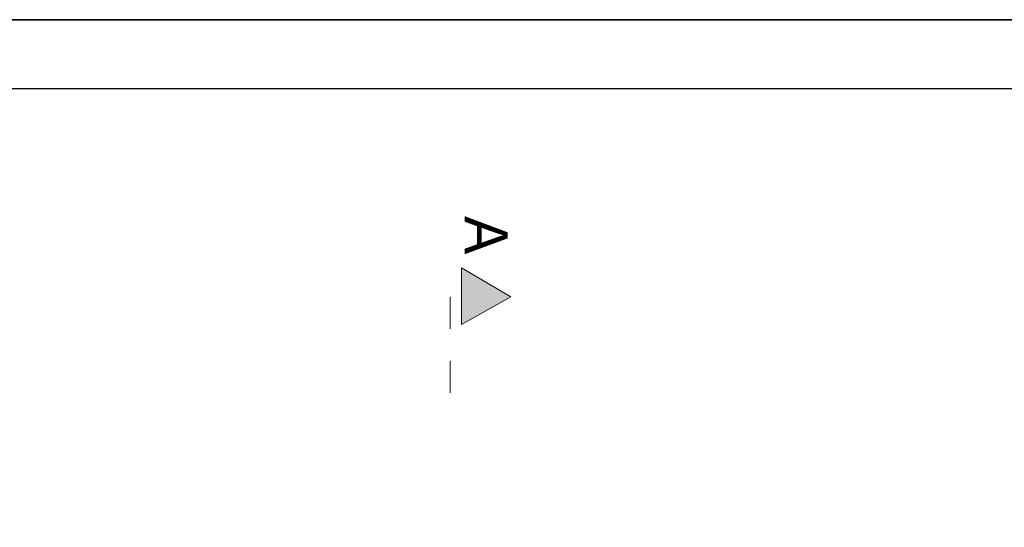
# Model space of a CAD drawing. Extents: x -438200 to -357500, y 15000 to 163871.
# Tile 133 of 148: x -419925 to -411234, y 124219 to 128700. Entities that reach past the tile are written whole.
import ezdxf

# ---------------------------------------------------------------- set-up
doc = ezdxf.new("R2010")
doc.units = 0
doc.header["$MEASUREMENT"] = 0
doc.linetypes.add('Dashed', pattern=[564.444447, 282.222223, -282.222223])
doc.layers.add('#podkład', color=252, linetype='Continuous')
doc.layers.add('_TABELA', color=7, linetype='Continuous')
doc.layers.add('INWENT OPISY_Nr_Pióra__21', color=252, linetype='Continuous', lineweight=9)
doc.layers.add('INWENT OPISY_Nr_Pióra__41', color=252, linetype='Continuous', lineweight=15)
doc.styles.add('GENERATED_STYLE_5', font='txt')

# ---------------------------------------------------------------- blocks, each defined once
blk = doc.blocks.new('poddasze')
at = {"layer": 'INWENT OPISY_Nr_Pióra__21', "linetype": 'Continuous'}
blk.add_hatch(color=252, dxfattribs=at).paths.add_polyline_path([(-415588.7, 95282.5), (-416024.9, 95038.2), (-416024.9, 95538.2)], flags=0)
at = {"layer": 'INWENT OPISY_Nr_Pióra__41', "color": 252, "linetype": 'Continuous'}
for p, q in [((-416024.9, 95038.2), (-416024.9, 95538.2)), ((-415588.7, 95282.5), (-416024.9, 95538.2)), ((-416024.9, 95038.2), (-415588.7, 95282.5))]:
    blk.add_line(p, q, dxfattribs=at)
at = {"layer": 'INWENT OPISY_Nr_Pióra__41', "color": 252, "linetype": 'Dashed'}
blk.add_line((-416124.9, 95282.5), (-416124.9, 94182.5), dxfattribs=at)
at = {"layer": 'INWENT OPISY_Nr_Pióra__21', "color": 252, "linetype": 'Continuous', "insert": (-415617.9, 95826.8), "char_height": 380, "attachment_point": 2, "rotation": 270, "style": 'GENERATED_STYLE_5'}
blk.add_mtext('{A}', dxfattribs=at)

msp = doc.modelspace()

# ---------------------------------------------------------------- block references
at = {"layer": '#podkład', "color": 3, "lineweight": 50}
msp.add_blockref('poddasze', (0, 30970.8), dxfattribs=at)

# ---------------------------------------------------------------- next in the draw order: linework, layer by layer
at = {"layer": '_TABELA', "color": 7}
msp.add_lwpolyline([(-438200, 128699.7), (-396200, 128699.7), (-438200, 128699.7), (-438200, 98999.7), (-396200, 98999.7), (-396200, 128699.7)], dxfattribs=at)
msp.add_lwpolyline([(-396800, 128089.7), (-435700, 128089.7), (-435700, 99609.7), (-396800, 99609.7)], close=True, dxfattribs=at)

doc.saveas('drawing.dxf')
